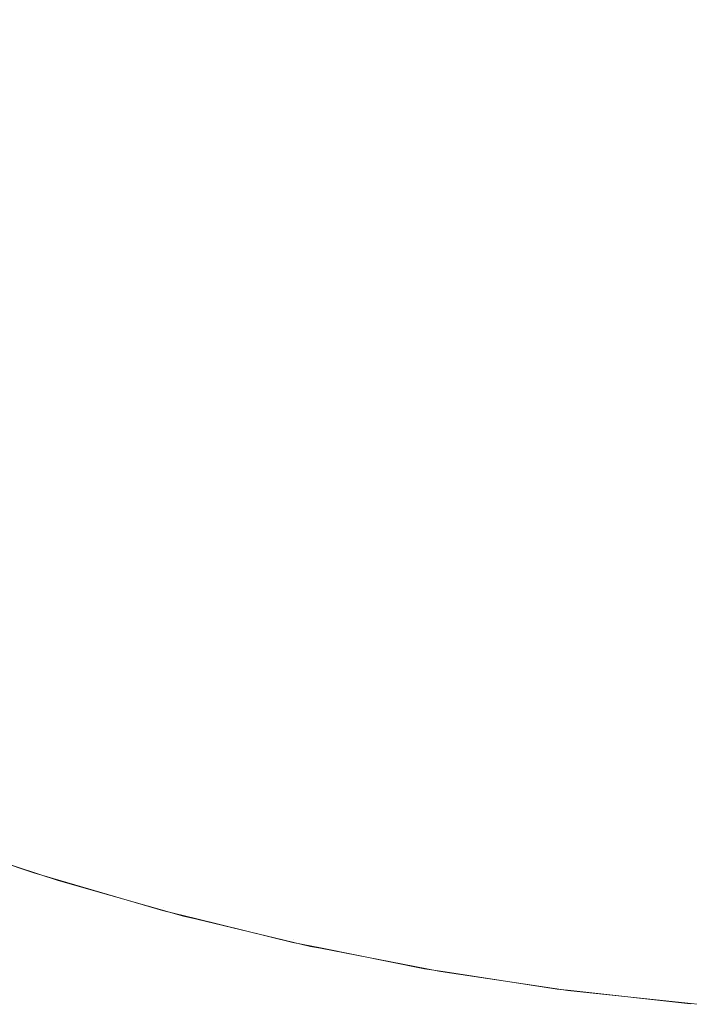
# Model space of a CAD drawing. Header units: centimetres. Extents: x -26 to 27.3, y -25.9 to -24.1.
# Tile 3 of 224: x -25.948 to -25.9262, y -25.8595 to -25.8275. Entities that reach past the tile are written whole.
import ezdxf

# ---------------------------------------------------------------- set-up
doc = ezdxf.new("R2010")
doc.units = ezdxf.units.CM
doc.header["$LTSCALE"] = 2.54
doc.layers.add('Lucido design-1', color=7, linetype='Continuous')

# ---------------------------------------------------------------- blocks, each defined once
blk = doc.blocks.new('Gruppo-7-1')
at = {"color": 7, "linetype": 'Continuous', "lineweight": 9}
for points, invisible_edges in [([(-25.93733, -25.824699, 1182.39625), (-25.940063, -25.823798, 1182.39625), (-25.941077, -25.826667, 1182.393323), (-25.938221, -25.827608, 1182.393323)], 15), ([(-25.94567, -25.827941, 1181.655094), (-25.948612, -25.826646, 1181.655094), (-25.94742, -25.824091, 1181.652146), (-25.944591, -25.825336, 1181.652146)], 15), ([(-25.94389, -25.825606, 1182.393323), (-25.946655, -25.824426, 1182.393323), (-25.947855, -25.827081, 1182.390274), (-25.944976, -25.828309, 1182.390274)], 15), ([(-25.935817, -25.828314, 1181.652146), (-25.938784, -25.827449, 1181.652146), (-25.937902, -25.824651, 1181.649318), (-25.935057, -25.82548, 1181.649318)], 15), ([(-25.934562, -25.825483, 1182.39625), (-25.93733, -25.824699, 1182.39625), (-25.938221, -25.827608, 1182.393323), (-25.935328, -25.828428, 1182.393323)], 15), ([(-25.942675, -25.829106, 1181.655094), (-25.94567, -25.827941, 1181.655094), (-25.944591, -25.825336, 1181.652146), (-25.941711, -25.826456, 1181.652146)], 15), ([(-25.941077, -25.826667, 1182.393323), (-25.94389, -25.825606, 1182.393323), (-25.944976, -25.828309, 1182.390274), (-25.942047, -25.829415, 1182.390274)], 15), ([(-25.932815, -25.829049, 1181.652146), (-25.935817, -25.828314, 1181.652146), (-25.935057, -25.82548, 1181.649318), (-25.932179, -25.826184, 1181.649318)], 15), ([(-25.931762, -25.826148, 1182.39625), (-25.934562, -25.825483, 1182.39625), (-25.935328, -25.828428, 1182.393323), (-25.932403, -25.829123, 1182.393323)], 15), ([(-25.947855, -25.827081, 1182.390274), (-25.95068, -25.825731, 1182.390274), (-25.951931, -25.828214, 1182.387108), (-25.949, -25.829614, 1182.387108)], 15), ([(-25.929783, -25.829652, 1181.652146), (-25.932815, -25.829049, 1181.652146), (-25.932179, -25.826184, 1181.649318), (-25.929274, -25.826762, 1181.649318)], 15), ([(-25.928937, -25.826695, 1182.39625), (-25.931762, -25.826148, 1182.39625), (-25.932403, -25.829123, 1182.393323), (-25.929452, -25.829694, 1182.393323)], 15), ([(-25.946704, -25.830435, 1181.658157), (-25.949753, -25.829093, 1181.658157), (-25.948612, -25.826646, 1181.655094), (-25.94567, -25.827941, 1181.655094)], 15), ([(-25.939632, -25.830139, 1181.655094), (-25.942675, -25.829106, 1181.655094), (-25.941711, -25.826456, 1181.652146), (-25.938784, -25.827449, 1181.652146)], 15), ([(-25.938221, -25.827608, 1182.393323), (-25.941077, -25.826667, 1182.393323), (-25.942047, -25.829415, 1182.390274), (-25.939074, -25.830395, 1182.390274)], 15), ([(-25.926729, -25.830122, 1181.652146), (-25.929783, -25.829652, 1181.652146), (-25.929274, -25.826762, 1181.649318), (-25.926345, -25.827212, 1181.649318)], 15), ([(-25.926092, -25.827121, 1182.39625), (-25.928937, -25.826695, 1182.39625), (-25.929452, -25.829694, 1182.393323), (-25.926478, -25.830139, 1182.393323)], 15), ([(-25.944976, -25.828309, 1182.390274), (-25.947855, -25.827081, 1182.390274), (-25.949, -25.829614, 1182.387108), (-25.946013, -25.830889, 1182.387108)], 15), ([(-25.923656, -25.830459, 1181.652146), (-25.926729, -25.830122, 1181.652146), (-25.926345, -25.827212, 1181.649318), (-25.9234, -25.827535, 1181.649318)], 15), ([(-25.92323, -25.827426, 1182.39625), (-25.926092, -25.827121, 1182.39625), (-25.926478, -25.830139, 1182.393323), (-25.923488, -25.830458, 1182.393323)], 15), ([(-25.936547, -25.831038, 1181.655094), (-25.939632, -25.830139, 1181.655094), (-25.938784, -25.827449, 1181.652146), (-25.935817, -25.828314, 1181.652146)], 15), ([(-25.935328, -25.828428, 1182.393323), (-25.938221, -25.827608, 1182.393323), (-25.939074, -25.830395, 1182.390274), (-25.936063, -25.831247, 1182.390274)], 15), ([(-25.943599, -25.831642, 1181.658157), (-25.946704, -25.830435, 1181.658157), (-25.94567, -25.827941, 1181.655094), (-25.942675, -25.829106, 1181.655094)], 15), ([(-25.942047, -25.829415, 1182.390274), (-25.944976, -25.828309, 1182.390274), (-25.946013, -25.830889, 1182.387108), (-25.942973, -25.832036, 1182.387108)], 15), ([(-25.933425, -25.831802, 1181.655094), (-25.936547, -25.831038, 1181.655094), (-25.935817, -25.828314, 1181.652146), (-25.932815, -25.829049, 1181.652146)], 15), ([(-25.932403, -25.829123, 1182.393323), (-25.935328, -25.828428, 1182.393323), (-25.936063, -25.831247, 1182.390274), (-25.933017, -25.831972, 1182.390274)], 15), ([(-25.947689, -25.832814, 1181.661332), (-25.950841, -25.831427, 1181.661332), (-25.949753, -25.829093, 1181.658157), (-25.946704, -25.830435, 1181.658157)], 15), ([(-25.940444, -25.832713, 1181.658157), (-25.943599, -25.831642, 1181.658157), (-25.942675, -25.829106, 1181.655094), (-25.939632, -25.830139, 1181.655094)], 15), ([(-25.930273, -25.832429, 1181.655094), (-25.933425, -25.831802, 1181.655094), (-25.932815, -25.829049, 1181.652146), (-25.929783, -25.829652, 1181.652146)], 15), ([(-25.929452, -25.829694, 1182.393323), (-25.932403, -25.829123, 1182.393323), (-25.933017, -25.831972, 1182.390274), (-25.929944, -25.832566, 1182.390274)], 15), ([(-25.939074, -25.830395, 1182.390274), (-25.942047, -25.829415, 1182.390274), (-25.942973, -25.832036, 1182.387108), (-25.939888, -25.833053, 1182.387108)], 15), ([(-25.946013, -25.830889, 1182.387108), (-25.949, -25.829614, 1182.387108), (-25.950088, -25.832021, 1182.383831), (-25.946997, -25.83334, 1182.383831)], 15), ([(-25.927097, -25.832918, 1181.655094), (-25.930273, -25.832429, 1181.655094), (-25.929783, -25.829652, 1181.652146), (-25.926729, -25.830122, 1181.652146)], 15), ([(-25.926478, -25.830139, 1182.393323), (-25.929452, -25.829694, 1182.393323), (-25.929944, -25.832566, 1182.390274), (-25.926848, -25.83303, 1182.390274)], 15), ([(-25.937245, -25.833646, 1181.658157), (-25.940444, -25.832713, 1181.658157), (-25.939632, -25.830139, 1181.655094), (-25.936547, -25.831038, 1181.655094)], 15), ([(-25.923902, -25.833268, 1181.655094), (-25.927097, -25.832918, 1181.655094), (-25.926729, -25.830122, 1181.652146), (-25.923656, -25.830459, 1181.652146)], 15), ([(-25.923488, -25.830458, 1182.393323), (-25.926478, -25.830139, 1182.393323), (-25.926848, -25.83303, 1182.390274), (-25.923736, -25.833361, 1182.390274)], 15), ([(-25.944479, -25.834062, 1181.661332), (-25.947689, -25.832814, 1181.661332), (-25.946704, -25.830435, 1181.658157), (-25.943599, -25.831642, 1181.658157)], 15), ([(-25.936063, -25.831247, 1182.390274), (-25.939074, -25.830395, 1182.390274), (-25.939888, -25.833053, 1182.387108), (-25.936763, -25.833938, 1182.387108)], 15), ([(-25.942973, -25.832036, 1182.387108), (-25.946013, -25.830889, 1182.387108), (-25.946997, -25.83334, 1182.383831), (-25.943853, -25.834526, 1182.383831)], 15), ([(-25.934009, -25.834437, 1181.658157), (-25.937245, -25.833646, 1181.658157), (-25.936547, -25.831038, 1181.655094), (-25.933425, -25.831802, 1181.655094)], 15), ([(-25.948624, -25.835072, 1181.664611), (-25.951874, -25.833642, 1181.664611), (-25.950841, -25.831427, 1181.661332), (-25.947689, -25.832814, 1181.661332)], 15), ([(-25.933017, -25.831972, 1182.390274), (-25.936063, -25.831247, 1182.390274), (-25.936763, -25.833938, 1182.387108), (-25.933603, -25.834689, 1182.387108)], 15), ([(-25.941218, -25.835169, 1181.661332), (-25.944479, -25.834062, 1181.661332), (-25.943599, -25.831642, 1181.658157), (-25.940444, -25.832713, 1181.658157)], 15), ([(-25.930742, -25.835087, 1181.658157), (-25.934009, -25.834437, 1181.658157), (-25.933425, -25.831802, 1181.655094), (-25.930273, -25.832429, 1181.655094)], 15), ([(-25.946997, -25.83334, 1182.383831), (-25.950088, -25.832021, 1182.383831), (-25.951117, -25.834298, 1182.380449), (-25.947929, -25.835658, 1182.380449)], 15), ([(-25.939888, -25.833053, 1182.387108), (-25.942973, -25.832036, 1182.387108), (-25.943853, -25.834526, 1182.383831), (-25.940662, -25.835578, 1182.383831)], 15), ([(-25.929944, -25.832566, 1182.390274), (-25.933017, -25.831972, 1182.390274), (-25.933603, -25.834689, 1182.387108), (-25.930414, -25.835306, 1182.387108)], 15), ([(-25.927449, -25.835594, 1181.658157), (-25.930742, -25.835087, 1181.658157), (-25.930273, -25.832429, 1181.655094), (-25.927097, -25.832918, 1181.655094)], 15), ([(-25.937912, -25.836132, 1181.661332), (-25.941218, -25.835169, 1181.661332), (-25.940444, -25.832713, 1181.658157), (-25.937245, -25.833646, 1181.658157)], 15), ([(-25.926848, -25.83303, 1182.390274), (-25.929944, -25.832566, 1182.390274), (-25.930414, -25.835306, 1182.387108), (-25.927201, -25.835787, 1182.387108)], 15), ([(-25.945315, -25.836359, 1181.664611), (-25.948624, -25.835072, 1181.664611), (-25.947689, -25.832814, 1181.661332), (-25.944479, -25.834062, 1181.661332)], 15), ([(-25.936763, -25.833938, 1182.387108), (-25.939888, -25.833053, 1182.387108), (-25.940662, -25.835578, 1182.383831), (-25.937429, -25.836494, 1182.383831)], 15), ([(-25.924137, -25.835957, 1181.658157), (-25.927449, -25.835594, 1181.658157), (-25.927097, -25.832918, 1181.655094), (-25.923902, -25.833268, 1181.655094)], 15), ([(-25.923736, -25.833361, 1182.390274), (-25.926848, -25.83303, 1182.390274), (-25.927201, -25.835787, 1182.387108), (-25.923971, -25.836131, 1182.387108)], 15), ([(-25.943853, -25.834526, 1182.383831), (-25.946997, -25.83334, 1182.383831), (-25.947929, -25.835658, 1182.380449), (-25.944686, -25.836882, 1182.380449)], 15), ([(-25.934567, -25.836951, 1181.661332), (-25.937912, -25.836132, 1181.661332), (-25.937245, -25.833646, 1181.658157), (-25.934009, -25.834437, 1181.658157)], 15), ([(-25.933603, -25.834689, 1182.387108), (-25.936763, -25.833938, 1182.387108), (-25.937429, -25.836494, 1182.383831), (-25.934159, -25.837271, 1182.383831)], 15), ([(-25.947929, -25.835658, 1182.380449), (-25.951117, -25.834298, 1182.380449), (-25.952086, -25.836441, 1182.376969), (-25.948806, -25.837841, 1182.376969)], 15), ([(-25.941953, -25.837501, 1181.664611), (-25.945315, -25.836359, 1181.664611), (-25.944479, -25.834062, 1181.661332), (-25.941218, -25.835169, 1181.661332)], 15), ([(-25.940662, -25.835578, 1182.383831), (-25.943853, -25.834526, 1182.383831), (-25.944686, -25.836882, 1182.380449), (-25.941394, -25.837967, 1182.380449)], 15), ([(-25.931189, -25.837623, 1181.661332), (-25.934567, -25.836951, 1181.661332), (-25.934009, -25.834437, 1181.658157), (-25.930742, -25.835087, 1181.658157)], 15), ([(-25.930414, -25.835306, 1182.387108), (-25.933603, -25.834689, 1182.387108), (-25.934159, -25.837271, 1182.383831), (-25.93086, -25.837909, 1182.383831)], 15), ([(-25.946106, -25.838531, 1181.667991), (-25.949509, -25.837207, 1181.667991), (-25.948624, -25.835072, 1181.664611), (-25.945315, -25.836359, 1181.664611)], 15), ([(-25.938544, -25.838494, 1181.664611), (-25.941953, -25.837501, 1181.664611), (-25.941218, -25.835169, 1181.661332), (-25.937912, -25.836132, 1181.661332)], 15), ([(-25.927785, -25.838147, 1181.661332), (-25.931189, -25.837623, 1181.661332), (-25.930742, -25.835087, 1181.658157), (-25.927449, -25.835594, 1181.658157)], 15), ([(-25.927201, -25.835787, 1182.387108), (-25.930414, -25.835306, 1182.387108), (-25.93086, -25.837909, 1182.383831), (-25.927537, -25.838407, 1182.383831)], 15), ([(-25.937429, -25.836494, 1182.383831), (-25.940662, -25.835578, 1182.383831), (-25.941394, -25.837967, 1182.380449), (-25.938058, -25.838912, 1182.380449)], 15), ([(-25.924362, -25.838522, 1181.661332), (-25.927785, -25.838147, 1181.661332), (-25.927449, -25.835594, 1181.658157), (-25.924137, -25.835957, 1181.658157)], 15), ([(-25.944686, -25.836882, 1182.380449), (-25.947929, -25.835658, 1182.380449), (-25.948806, -25.837841, 1182.376969), (-25.945469, -25.8391, 1182.376969)], 15), ([(-25.923971, -25.836131, 1182.387108), (-25.927201, -25.835787, 1182.387108), (-25.927537, -25.838407, 1182.383831), (-25.924195, -25.838763, 1182.383831)], 15), ([(-25.935096, -25.839338, 1181.664611), (-25.938544, -25.838494, 1181.664611), (-25.937912, -25.836132, 1181.661332), (-25.934567, -25.836951, 1181.661332)], 15), ([(-25.942648, -25.839704, 1181.667991), (-25.946106, -25.838531, 1181.667991), (-25.945315, -25.836359, 1181.664611), (-25.941953, -25.837501, 1181.664611)], 15), ([(-25.934159, -25.837271, 1182.383831), (-25.937429, -25.836494, 1182.383831), (-25.938058, -25.838912, 1182.380449), (-25.934686, -25.839714, 1182.380449)], 15), ([(-25.941394, -25.837967, 1182.380449), (-25.944686, -25.836882, 1182.380449), (-25.945469, -25.8391, 1182.376969), (-25.942082, -25.840216, 1182.376969)], 15), ([(-25.946849, -25.840572, 1181.671466), (-25.95034, -25.839214, 1181.671466), (-25.949509, -25.837207, 1181.667991), (-25.946106, -25.838531, 1181.667991)], 15), ([(-25.931613, -25.840031, 1181.664611), (-25.935096, -25.839338, 1181.664611), (-25.934567, -25.836951, 1181.661332), (-25.931189, -25.837623, 1181.661332)], 15), ([(-25.939143, -25.840726, 1181.667991), (-25.942648, -25.839704, 1181.667991), (-25.941953, -25.837501, 1181.664611), (-25.938544, -25.838494, 1181.664611)], 15), ([(-25.93086, -25.837909, 1182.383831), (-25.934159, -25.837271, 1182.383831), (-25.934686, -25.839714, 1182.380449), (-25.931282, -25.840372, 1182.380449)], 15), ([(-25.945469, -25.8391, 1182.376969), (-25.948806, -25.837841, 1182.376969), (-25.949627, -25.839884, 1182.373397), (-25.946203, -25.841176, 1182.373397)], 15), ([(-25.928104, -25.840571, 1181.664611), (-25.931613, -25.840031, 1181.664611), (-25.931189, -25.837623, 1181.661332), (-25.927785, -25.838147, 1181.661332)], 15), ([(-25.938058, -25.838912, 1182.380449), (-25.941394, -25.837967, 1182.380449), (-25.942082, -25.840216, 1182.376969), (-25.938651, -25.841188, 1182.376969)], 15), ([(-25.927537, -25.838407, 1182.383831), (-25.93086, -25.837909, 1182.383831), (-25.931282, -25.840372, 1182.380449), (-25.927854, -25.840885, 1182.380449)], 15), ([(-25.924575, -25.840957, 1181.664611), (-25.928104, -25.840571, 1181.664611), (-25.927785, -25.838147, 1181.661332), (-25.924362, -25.838522, 1181.661332)], 15), ([(-25.935596, -25.841594, 1181.667991), (-25.939143, -25.840726, 1181.667991), (-25.938544, -25.838494, 1181.664611), (-25.935096, -25.839338, 1181.664611)], 15), ([(-25.924195, -25.838763, 1182.383831), (-25.927537, -25.838407, 1182.383831), (-25.927854, -25.840885, 1182.380449), (-25.924407, -25.841253, 1182.380449)], 15), ([(-25.943301, -25.841776, 1181.671466), (-25.946849, -25.840572, 1181.671466), (-25.946106, -25.838531, 1181.667991), (-25.942648, -25.839704, 1181.667991)], 15), ([(-25.942082, -25.840216, 1182.376969), (-25.945469, -25.8391, 1182.376969), (-25.946203, -25.841176, 1182.373397), (-25.942727, -25.842322, 1182.373397)], 15), ([(-25.934686, -25.839714, 1182.380449), (-25.938058, -25.838912, 1182.380449), (-25.938651, -25.841188, 1182.376969), (-25.935181, -25.842013, 1182.376969)], 15), ([(-25.947543, -25.84248, 1181.67503), (-25.951117, -25.84109, 1181.67503), (-25.95034, -25.839214, 1181.671466), (-25.946849, -25.840572, 1181.671466)], 15), ([(-25.932015, -25.842306, 1181.667991), (-25.935596, -25.841594, 1181.667991), (-25.935096, -25.839338, 1181.664611), (-25.931613, -25.840031, 1181.664611)], 15), ([(-25.939705, -25.842824, 1181.671466), (-25.943301, -25.841776, 1181.671466), (-25.942648, -25.839704, 1181.667991), (-25.939143, -25.840726, 1181.667991)], 15), ([(-25.931282, -25.840372, 1182.380449), (-25.934686, -25.839714, 1182.380449), (-25.935181, -25.842013, 1182.376969), (-25.93168, -25.84269, 1182.376969)], 15), ([(-25.946203, -25.841176, 1182.373397), (-25.949627, -25.839884, 1182.373397), (-25.950391, -25.841784, 1182.369739), (-25.946885, -25.843107, 1182.369739)], 15), ([(-25.928406, -25.842862, 1181.667991), (-25.932015, -25.842306, 1181.667991), (-25.931613, -25.840031, 1181.664611), (-25.928104, -25.840571, 1181.664611)], 15), ([(-25.938651, -25.841188, 1182.376969), (-25.942082, -25.840216, 1182.376969), (-25.942727, -25.842322, 1182.373397), (-25.939206, -25.843319, 1182.373397)], 15), ([(-25.927854, -25.840885, 1182.380449), (-25.931282, -25.840372, 1182.380449), (-25.93168, -25.84269, 1182.376969), (-25.928153, -25.843218, 1182.376969)], 15), ([(-25.943912, -25.843712, 1181.67503), (-25.947543, -25.84248, 1181.67503), (-25.946849, -25.840572, 1181.671466), (-25.943301, -25.841776, 1181.671466)], 15), ([(-25.936066, -25.843715, 1181.671466), (-25.939705, -25.842824, 1181.671466), (-25.939143, -25.840726, 1181.667991), (-25.935596, -25.841594, 1181.667991)], 15), ([(-25.924776, -25.843259, 1181.667991), (-25.928406, -25.842862, 1181.667991), (-25.928104, -25.840571, 1181.664611), (-25.924575, -25.840957, 1181.664611)], 15), ([(-25.924407, -25.841253, 1182.380449), (-25.927854, -25.840885, 1182.380449), (-25.928153, -25.843218, 1182.376969), (-25.924607, -25.843596, 1182.376969)], 15), ([(-25.948187, -25.84425, 1181.678678), (-25.951838, -25.84283, 1181.678678), (-25.951117, -25.84109, 1181.67503), (-25.947543, -25.84248, 1181.67503)], 15), ([(-25.942727, -25.842322, 1182.373397), (-25.946203, -25.841176, 1182.373397), (-25.946885, -25.843107, 1182.369739), (-25.943327, -25.84428, 1182.369739)], 15), ([(-25.935181, -25.842013, 1182.376969), (-25.938651, -25.841188, 1182.376969), (-25.939206, -25.843319, 1182.373397), (-25.935645, -25.844165, 1182.373397)], 15), ([(-25.932392, -25.844446, 1181.671466), (-25.936066, -25.843715, 1181.671466), (-25.935596, -25.841594, 1181.667991), (-25.932015, -25.842306, 1181.667991)], 15), ([(-25.946885, -25.843107, 1182.369739), (-25.950391, -25.841784, 1182.369739), (-25.951096, -25.843539, 1182.366002), (-25.947515, -25.84489, 1182.366002)], 15), ([(-25.94023, -25.844785, 1181.67503), (-25.943912, -25.843712, 1181.67503), (-25.943301, -25.841776, 1181.671466), (-25.939705, -25.842824, 1181.671466)], 15), ([(-25.93168, -25.84269, 1182.376969), (-25.935181, -25.842013, 1182.376969), (-25.935645, -25.844165, 1182.373397), (-25.932052, -25.84486, 1182.373397)], 15), ([(-25.939206, -25.843319, 1182.373397), (-25.942727, -25.842322, 1182.373397), (-25.943327, -25.84428, 1182.369739), (-25.939722, -25.845301, 1182.369739)], 15), ([(-25.928689, -25.845016, 1181.671466), (-25.932392, -25.844446, 1181.671466), (-25.932015, -25.842306, 1181.667991), (-25.928406, -25.842862, 1181.667991)], 15), ([(-25.944478, -25.845509, 1181.678678), (-25.948187, -25.84425, 1181.678678), (-25.947543, -25.84248, 1181.67503), (-25.943912, -25.843712, 1181.67503)], 15), ([(-25.936505, -25.845697, 1181.67503), (-25.94023, -25.844785, 1181.67503), (-25.939705, -25.842824, 1181.671466), (-25.936066, -25.843715, 1181.671466)], 15), ([(-25.928153, -25.843218, 1182.376969), (-25.93168, -25.84269, 1182.376969), (-25.932052, -25.84486, 1182.373397), (-25.928433, -25.845402, 1182.373397)], 15), ([(-25.924965, -25.845423, 1181.671466), (-25.928689, -25.845016, 1181.671466), (-25.928406, -25.842862, 1181.667991), (-25.924776, -25.843259, 1181.667991)], 15), ([(-25.943327, -25.84428, 1182.369739), (-25.946885, -25.843107, 1182.369739), (-25.947515, -25.84489, 1182.366002), (-25.943881, -25.846088, 1182.366002)], 15), ([(-25.924607, -25.843596, 1182.376969), (-25.928153, -25.843218, 1182.376969), (-25.928433, -25.845402, 1182.373397), (-25.924793, -25.84579, 1182.373397)], 15), ([(-25.947515, -25.84489, 1182.366002), (-25.951096, -25.843539, 1182.366002), (-25.951741, -25.845145, 1182.362192), (-25.948092, -25.846523, 1182.362192)], 15), ([(-25.935645, -25.844165, 1182.373397), (-25.939206, -25.843319, 1182.373397), (-25.939722, -25.845301, 1182.369739), (-25.936077, -25.846168, 1182.369739)], 15), ([(-25.940718, -25.846605, 1181.678678), (-25.944478, -25.845509, 1181.678678), (-25.943912, -25.843712, 1181.67503), (-25.94023, -25.844785, 1181.67503)], 15), ([(-25.932744, -25.846445, 1181.67503), (-25.936505, -25.845697, 1181.67503), (-25.936066, -25.843715, 1181.671466), (-25.932392, -25.844446, 1181.671466)], 15), ([(-25.945, -25.847162, 1181.682403), (-25.94878, -25.845879, 1181.682403), (-25.948187, -25.84425, 1181.678678), (-25.944478, -25.845509, 1181.678678)], 15), ([(-25.932052, -25.84486, 1182.373397), (-25.935645, -25.844165, 1182.373397), (-25.936077, -25.846168, 1182.369739), (-25.932398, -25.846879, 1182.369739)], 15), ([(-25.939722, -25.845301, 1182.369739), (-25.943327, -25.84428, 1182.369739), (-25.943881, -25.846088, 1182.366002), (-25.940198, -25.847131, 1182.366002)], 15), ([(-25.928954, -25.847028, 1181.67503), (-25.932744, -25.846445, 1181.67503), (-25.932392, -25.844446, 1181.671466), (-25.928689, -25.845016, 1181.671466)], 15), ([(-25.943881, -25.846088, 1182.366002), (-25.947515, -25.84489, 1182.366002), (-25.948092, -25.846523, 1182.362192), (-25.944388, -25.847744, 1182.362192)], 15), ([(-25.936913, -25.847536, 1181.678678), (-25.940718, -25.846605, 1181.678678), (-25.94023, -25.844785, 1181.67503), (-25.936505, -25.845697, 1181.67503)], 15), ([(-25.928433, -25.845402, 1182.373397), (-25.932052, -25.84486, 1182.373397), (-25.932398, -25.846879, 1182.369739), (-25.928693, -25.847434, 1182.369739)], 15), ([(-25.925142, -25.847446, 1181.67503), (-25.928954, -25.847028, 1181.67503), (-25.928689, -25.845016, 1181.671466), (-25.924965, -25.845423, 1181.671466)], 15), ([(-25.941166, -25.848279, 1181.682403), (-25.945, -25.847162, 1181.682403), (-25.944478, -25.845509, 1181.678678), (-25.940718, -25.846605, 1181.678678)], 15), ([(-25.936077, -25.846168, 1182.369739), (-25.939722, -25.845301, 1182.369739), (-25.940198, -25.847131, 1182.366002), (-25.936475, -25.848016, 1182.366002)], 15), ([(-25.924793, -25.84579, 1182.373397), (-25.928433, -25.845402, 1182.373397), (-25.928693, -25.847434, 1182.369739), (-25.924967, -25.847831, 1182.369739)], 15), ([(-25.933071, -25.8483, 1181.678678), (-25.936913, -25.847536, 1181.678678), (-25.936505, -25.845697, 1181.67503), (-25.932744, -25.846445, 1181.67503)], 15), ([(-25.945475, -25.84867, 1181.6862), (-25.949321, -25.847364, 1181.6862), (-25.94878, -25.845879, 1181.682403), (-25.945, -25.847162, 1181.682403)], 15), ([(-25.940198, -25.847131, 1182.366002), (-25.943881, -25.846088, 1182.366002), (-25.944388, -25.847744, 1182.362192), (-25.940635, -25.848806, 1182.362192)], 15), ([(-25.932398, -25.846879, 1182.369739), (-25.936077, -25.846168, 1182.369739), (-25.936475, -25.848016, 1182.366002), (-25.932718, -25.848743, 1182.366002)], 15), ([(-25.9292, -25.848896, 1181.678678), (-25.933071, -25.8483, 1181.678678), (-25.932744, -25.846445, 1181.67503), (-25.928954, -25.847028, 1181.67503)], 15), ([(-25.944388, -25.847744, 1182.362192), (-25.948092, -25.846523, 1182.362192), (-25.948615, -25.848002, 1182.358317), (-25.944847, -25.849244, 1182.358317)], 15), ([(-25.937288, -25.849228, 1181.682403), (-25.941166, -25.848279, 1181.682403), (-25.940718, -25.846605, 1181.678678), (-25.936913, -25.847536, 1181.678678)], 15), ([(-25.936475, -25.848016, 1182.366002), (-25.940198, -25.847131, 1182.366002), (-25.940635, -25.848806, 1182.362192), (-25.93684, -25.849709, 1182.362192)], 15), ([(-25.928693, -25.847434, 1182.369739), (-25.932398, -25.846879, 1182.369739), (-25.932718, -25.848743, 1182.366002), (-25.928933, -25.849309, 1182.366002)], 15), ([(-25.925307, -25.849322, 1181.678678), (-25.9292, -25.848896, 1181.678678), (-25.928954, -25.847028, 1181.67503), (-25.925142, -25.847446, 1181.67503)], 15), ([(-25.945903, -25.850028, 1181.690062), (-25.949808, -25.848703, 1181.690062), (-25.949321, -25.847364, 1181.6862), (-25.945475, -25.84867, 1181.6862)], 15), ([(-25.941576, -25.849806, 1181.6862), (-25.945475, -25.84867, 1181.6862), (-25.945, -25.847162, 1181.682403), (-25.941166, -25.848279, 1181.682403)], 15), ([(-25.924967, -25.847831, 1182.369739), (-25.928693, -25.847434, 1182.369739), (-25.928933, -25.849309, 1182.366002), (-25.925127, -25.849715, 1182.366002)], 15), ([(-25.940635, -25.848806, 1182.362192), (-25.944388, -25.847744, 1182.362192), (-25.944847, -25.849244, 1182.358317), (-25.94103, -25.850325, 1182.358317)], 15), ([(-25.933373, -25.850007, 1181.682403), (-25.937288, -25.849228, 1181.682403), (-25.936913, -25.847536, 1181.678678), (-25.933071, -25.8483, 1181.678678)], 15), ([(-25.944847, -25.849244, 1182.358317), (-25.948615, -25.848002, 1182.358317), (-25.949083, -25.849327, 1182.354384), (-25.945258, -25.850587, 1182.354384)], 15), ([(-25.932718, -25.848743, 1182.366002), (-25.936475, -25.848016, 1182.366002), (-25.93684, -25.849709, 1182.362192), (-25.93301, -25.850449, 1182.362192)], 15), ([(-25.93763, -25.850772, 1181.6862), (-25.941576, -25.849806, 1181.6862), (-25.941166, -25.848279, 1181.682403), (-25.937288, -25.849228, 1181.682403)], 15), ([(-25.929426, -25.850615, 1181.682403), (-25.933373, -25.850007, 1181.682403), (-25.933071, -25.8483, 1181.678678), (-25.9292, -25.848896, 1181.678678)], 15), ([(-25.946284, -25.851235, 1181.693983), (-25.950241, -25.849891, 1181.693983), (-25.949808, -25.848703, 1181.690062), (-25.945903, -25.850028, 1181.690062)], 15), ([(-25.941944, -25.851182, 1181.690062), (-25.945903, -25.850028, 1181.690062), (-25.945475, -25.84867, 1181.6862), (-25.941576, -25.849806, 1181.6862)], 15), ([(-25.928933, -25.849309, 1182.366002), (-25.932718, -25.848743, 1182.366002), (-25.93301, -25.850449, 1182.362192), (-25.929153, -25.851027, 1182.362192)], 15), ([(-25.93684, -25.849709, 1182.362192), (-25.940635, -25.848806, 1182.362192), (-25.94103, -25.850325, 1182.358317), (-25.937171, -25.851243, 1182.358317)], 15), ([(-25.925458, -25.851049, 1181.682403), (-25.929426, -25.850615, 1181.682403), (-25.9292, -25.848896, 1181.678678), (-25.925307, -25.849322, 1181.678678)], 15), ([(-25.945258, -25.850587, 1182.354384), (-25.949083, -25.849327, 1182.354384), (-25.949495, -25.850494, 1182.350399), (-25.945621, -25.851771, 1182.350399)], 15), ([(-25.94103, -25.850325, 1182.358317), (-25.944847, -25.849244, 1182.358317), (-25.945258, -25.850587, 1182.354384), (-25.941384, -25.851684, 1182.354384)], 15), ([(-25.933647, -25.851564, 1181.6862), (-25.93763, -25.850772, 1181.6862), (-25.937288, -25.849228, 1181.682403), (-25.933373, -25.850007, 1181.682403)], 15), ([(-25.925127, -25.849715, 1182.366002), (-25.928933, -25.849309, 1182.366002), (-25.929153, -25.851027, 1182.362192), (-25.925274, -25.85144, 1182.362192)], 15), ([(-25.93301, -25.850449, 1182.362192), (-25.93684, -25.849709, 1182.362192), (-25.937171, -25.851243, 1182.358317), (-25.933276, -25.851996, 1182.358317)], 15), ([(-25.946615, -25.852287, 1181.697955), (-25.950618, -25.850928, 1181.697955), (-25.950241, -25.849891, 1181.693983), (-25.946284, -25.851235, 1181.693983)], 15), ([(-25.942272, -25.852404, 1181.693983), (-25.946284, -25.851235, 1181.693983), (-25.945903, -25.850028, 1181.690062), (-25.941944, -25.851182, 1181.690062)], 15), ([(-25.937939, -25.852162, 1181.690062), (-25.941944, -25.851182, 1181.690062), (-25.941576, -25.849806, 1181.6862), (-25.93763, -25.850772, 1181.6862)], 15), ([(-25.929633, -25.852182, 1181.6862), (-25.933647, -25.851564, 1181.6862), (-25.933373, -25.850007, 1181.682403), (-25.929426, -25.850615, 1181.682403)], 15), ([(-25.937171, -25.851243, 1182.358317), (-25.94103, -25.850325, 1182.358317), (-25.941384, -25.851684, 1182.354384), (-25.937466, -25.852616, 1182.354384)], 15), ([(-25.945621, -25.851771, 1182.350399), (-25.949495, -25.850494, 1182.350399), (-25.949852, -25.851503, 1182.346369), (-25.945934, -25.852794, 1182.346369)], 15), ([(-25.941384, -25.851684, 1182.354384), (-25.945258, -25.850587, 1182.354384), (-25.945621, -25.851771, 1182.350399), (-25.941696, -25.852882, 1182.350399)], 15), ([(-25.929153, -25.851027, 1182.362192), (-25.93301, -25.850449, 1182.362192), (-25.933276, -25.851996, 1182.358317), (-25.929352, -25.852583, 1182.358317)], 15), ([(-25.925595, -25.852624, 1181.6862), (-25.929633, -25.852182, 1181.6862), (-25.929426, -25.850615, 1181.682403), (-25.925458, -25.851049, 1181.682403)], 15), ([(-25.946898, -25.853183, 1181.701974), (-25.950939, -25.851811, 1181.701974), (-25.950618, -25.850928, 1181.697955), (-25.946615, -25.852287, 1181.697955)], 15), ([(-25.933894, -25.852967, 1181.690062), (-25.937939, -25.852162, 1181.690062), (-25.93763, -25.850772, 1181.6862), (-25.933647, -25.851564, 1181.6862)], 15), ([(-25.942557, -25.85347, 1181.697955), (-25.946615, -25.852287, 1181.697955), (-25.946284, -25.851235, 1181.693983), (-25.942272, -25.852404, 1181.693983)], 15), ([(-25.938213, -25.853397, 1181.693983), (-25.942272, -25.852404, 1181.693983), (-25.941944, -25.851182, 1181.690062), (-25.937939, -25.852162, 1181.690062)], 15), ([(-25.933276, -25.851996, 1182.358317), (-25.937171, -25.851243, 1182.358317), (-25.937466, -25.852616, 1182.354384), (-25.933513, -25.853381, 1182.354384)], 15), ([(-25.925274, -25.85144, 1182.362192), (-25.929153, -25.851027, 1182.362192), (-25.929352, -25.852583, 1182.358317), (-25.925407, -25.853004, 1182.358317)], 15), ([(-25.945934, -25.852794, 1182.346369), (-25.949852, -25.851503, 1182.346369), (-25.950152, -25.852352, 1182.342302), (-25.946198, -25.853655, 1182.342302)], 15), ([(-25.929819, -25.853594, 1181.690062), (-25.933894, -25.852967, 1181.690062), (-25.933647, -25.851564, 1181.6862), (-25.929633, -25.852182, 1181.6862)], 15), ([(-25.947131, -25.853921, 1181.706031), (-25.951204, -25.852538, 1181.706031), (-25.950939, -25.851811, 1181.701974), (-25.946898, -25.853183, 1181.701974)], 15), ([(-25.941696, -25.852882, 1182.350399), (-25.945621, -25.851771, 1182.350399), (-25.945934, -25.852794, 1182.346369), (-25.941966, -25.853918, 1182.346369)], 15), ([(-25.937466, -25.852616, 1182.354384), (-25.941384, -25.851684, 1182.354384), (-25.941696, -25.852882, 1182.350399), (-25.937727, -25.853826, 1182.350399)], 15), ([(-25.934114, -25.854213, 1181.693983), (-25.938213, -25.853397, 1181.693983), (-25.937939, -25.852162, 1181.690062), (-25.933894, -25.852967, 1181.690062)], 15), ([(-25.929352, -25.852583, 1182.358317), (-25.933276, -25.851996, 1182.358317), (-25.933513, -25.853381, 1182.354384), (-25.929531, -25.853977, 1182.354384)], 15), ([(-25.92572, -25.854043, 1181.690062), (-25.929819, -25.853594, 1181.690062), (-25.929633, -25.852182, 1181.6862), (-25.925595, -25.852624, 1181.6862)], 15), ([(-25.947313, -25.854499, 1181.71012), (-25.951411, -25.853108, 1181.71012), (-25.951204, -25.852538, 1181.706031), (-25.947131, -25.853921, 1181.706031)], 15), ([(-25.946198, -25.853655, 1182.342302), (-25.950152, -25.852352, 1182.342302), (-25.950395, -25.85304, 1182.338205), (-25.946411, -25.854352, 1182.338205)], 15), ([(-25.9428, -25.854378, 1181.701974), (-25.946898, -25.853183, 1181.701974), (-25.946615, -25.852287, 1181.697955), (-25.942557, -25.85347, 1181.697955)], 15), ([(-25.938451, -25.854475, 1181.697955), (-25.942557, -25.85347, 1181.697955), (-25.942272, -25.852404, 1181.693983), (-25.938213, -25.853397, 1181.693983)], 15), ([(-25.925407, -25.853004, 1182.358317), (-25.929352, -25.852583, 1182.358317), (-25.929531, -25.853977, 1182.354384), (-25.925526, -25.854403, 1182.354384)], 15), ([(-25.941966, -25.853918, 1182.346369), (-25.945934, -25.852794, 1182.346369), (-25.946198, -25.853655, 1182.342302), (-25.942192, -25.854789, 1182.342302)], 15), ([(-25.937727, -25.853826, 1182.350399), (-25.941696, -25.852882, 1182.350399), (-25.941966, -25.853918, 1182.346369), (-25.937953, -25.854872, 1182.346369)], 15), ([(-25.933513, -25.853381, 1182.354384), (-25.937466, -25.852616, 1182.354384), (-25.937727, -25.853826, 1182.350399), (-25.933722, -25.854601, 1182.350399)], 15), ([(-25.947444, -25.854915, 1181.714235), (-25.951561, -25.853518, 1181.714235), (-25.951411, -25.853108, 1181.71012), (-25.947313, -25.854499, 1181.71012)], 15), ([(-25.946411, -25.854352, 1182.338205), (-25.950395, -25.85304, 1182.338205), (-25.95058, -25.853566, 1182.334084), (-25.946575, -25.854886, 1182.334084)], 15), ([(-25.943001, -25.855125, 1181.706031), (-25.947131, -25.853921, 1181.706031), (-25.946898, -25.853183, 1181.701974), (-25.9428, -25.854378, 1181.701974)], 15), ([(-25.929984, -25.854848, 1181.693983), (-25.934114, -25.854213, 1181.693983), (-25.933894, -25.852967, 1181.690062), (-25.929819, -25.853594, 1181.690062)], 15), ([(-25.947524, -25.855169, 1181.718367), (-25.951652, -25.853768, 1181.718367), (-25.951561, -25.853518, 1181.714235), (-25.947444, -25.854915, 1181.714235)], 15), ([(-25.938655, -25.855392, 1181.701974), (-25.9428, -25.854378, 1181.701974), (-25.942557, -25.85347, 1181.697955), (-25.938451, -25.854475, 1181.697955)], 15), ([(-25.934306, -25.855299, 1181.697955), (-25.938451, -25.854475, 1181.697955), (-25.938213, -25.853397, 1181.693983), (-25.934114, -25.854213, 1181.693983)], 15), ([(-25.929531, -25.853977, 1182.354384), (-25.933513, -25.853381, 1182.354384), (-25.933722, -25.854601, 1182.350399), (-25.929688, -25.855205, 1182.350399)], 15), ([(-25.951652, -25.853768, 1181.718367), (-25.947524, -25.855169, 1181.718367), (-25.947553, -25.85526, 1181.722727), (-25.95014, -25.854381, 1181.722727)], 11), ([(-25.946575, -25.854886, 1182.334084), (-25.95058, -25.853566, 1182.334084), (-25.950709, -25.85393, 1182.329948), (-25.946688, -25.855255, 1182.329948)], 15), ([(-25.942192, -25.854789, 1182.342302), (-25.946198, -25.853655, 1182.342302), (-25.946411, -25.854352, 1182.338205), (-25.942376, -25.855495, 1182.338205)], 15), ([(-25.933722, -25.854601, 1182.350399), (-25.937727, -25.853826, 1182.350399), (-25.937953, -25.854872, 1182.346369), (-25.933903, -25.855655, 1182.346369)], 15), ([(-25.92583, -25.855303, 1181.693983), (-25.929984, -25.854848, 1181.693983), (-25.929819, -25.853594, 1181.690062), (-25.92572, -25.854043, 1181.690062)], 15), ([(-25.946688, -25.855255, 1182.329948), (-25.950709, -25.85393, 1182.329948), (-25.95078, -25.854131, 1182.325802), (-25.94675, -25.855459, 1182.325802)], 15), ([(-25.950143, -25.854391, 1182.322727), (-25.946764, -25.855505, 1182.322727), (-25.94675, -25.855459, 1182.325802), (-25.95078, -25.854131, 1182.325802)], 14), ([(-25.943157, -25.85571, 1181.71012), (-25.947313, -25.854499, 1181.71012), (-25.947131, -25.853921, 1181.706031), (-25.943001, -25.855125, 1181.706031)], 15), ([(-25.937953, -25.854872, 1182.346369), (-25.941966, -25.853918, 1182.346369), (-25.942192, -25.854789, 1182.342302), (-25.938142, -25.855752, 1182.342302)], 15), ([(-25.925526, -25.854403, 1182.354384), (-25.929531, -25.853977, 1182.354384), (-25.929688, -25.855205, 1182.350399), (-25.925631, -25.855637, 1182.350399)], 15), ([(-25.950143, -25.854391, 1182.322727), (-25.95014, -25.854381, 1181.722727), (-25.947553, -25.85526, 1181.722727)], 9), ([(-25.947553, -25.85526, 1181.722727), (-25.946764, -25.855505, 1182.322727), (-25.950143, -25.854391, 1182.322727)], 9), ([(-25.94327, -25.856132, 1181.714235), (-25.947444, -25.854915, 1181.714235), (-25.947313, -25.854499, 1181.71012), (-25.943157, -25.85571, 1181.71012)], 15), ([(-25.942376, -25.855495, 1182.338205), (-25.946411, -25.854352, 1182.338205), (-25.946575, -25.854886, 1182.334084), (-25.942517, -25.856035, 1182.334084)], 15), ([(-25.938822, -25.856147, 1181.706031), (-25.943001, -25.855125, 1181.706031), (-25.9428, -25.854378, 1181.701974), (-25.938655, -25.855392, 1181.701974)], 15), ([(-25.934469, -25.856225, 1181.701974), (-25.938655, -25.855392, 1181.701974), (-25.938451, -25.854475, 1181.697955), (-25.934306, -25.855299, 1181.697955)], 15), ([(-25.930128, -25.855942, 1181.697955), (-25.934306, -25.855299, 1181.697955), (-25.934114, -25.854213, 1181.693983), (-25.929984, -25.854848, 1181.693983)], 15), ([(-25.938142, -25.855752, 1182.342302), (-25.942192, -25.854789, 1182.342302), (-25.942376, -25.855495, 1182.338205), (-25.938296, -25.856466, 1182.338205)], 15), ([(-25.929688, -25.855205, 1182.350399), (-25.933722, -25.854601, 1182.350399), (-25.933903, -25.855655, 1182.346369), (-25.929824, -25.856266, 1182.346369)], 15), ([(-25.943339, -25.856389, 1181.718367), (-25.947524, -25.855169, 1181.718367), (-25.947444, -25.854915, 1181.714235), (-25.94327, -25.856132, 1181.714235)], 15), ([(-25.942517, -25.856035, 1182.334084), (-25.946575, -25.854886, 1182.334084), (-25.946688, -25.855255, 1182.329948), (-25.942614, -25.856409, 1182.329948)], 15), ([(-25.938953, -25.856739, 1181.71012), (-25.943157, -25.85571, 1181.71012), (-25.943001, -25.855125, 1181.706031), (-25.938822, -25.856147, 1181.706031)], 15), ([(-25.933903, -25.855655, 1182.346369), (-25.937953, -25.854872, 1182.346369), (-25.938142, -25.855752, 1182.342302), (-25.934055, -25.856543, 1182.342302)], 15), ([(-25.925926, -25.856403, 1181.697955), (-25.930128, -25.855942, 1181.697955), (-25.929984, -25.854848, 1181.693983), (-25.92583, -25.855303, 1181.693983)], 15), ([(-25.946221, -25.855648, 1181.722727), (-25.947553, -25.85526, 1181.722727), (-25.947524, -25.855169, 1181.718367)], 10), ([(-25.947553, -25.85526, 1181.722727), (-25.946221, -25.855648, 1181.722727), (-25.946224, -25.855658, 1182.322727), (-25.946764, -25.855505, 1182.322727)], 10), ([(-25.947524, -25.855169, 1181.718367), (-25.943339, -25.856389, 1181.718367), (-25.943364, -25.856481, 1181.722727), (-25.946221, -25.855648, 1181.722727)], 11), ([(-25.94675, -25.855459, 1182.325802), (-25.946764, -25.855505, 1182.322727), (-25.946224, -25.855658, 1182.322727)], 9), ([(-25.942614, -25.856409, 1182.329948), (-25.946688, -25.855255, 1182.329948), (-25.94675, -25.855459, 1182.325802), (-25.942668, -25.856616, 1182.325802)], 15), ([(-25.946224, -25.855658, 1182.322727), (-25.94268, -25.856661, 1182.322727), (-25.942668, -25.856616, 1182.325802), (-25.94675, -25.855459, 1182.325802)], 14), ([(-25.934603, -25.856986, 1181.706031), (-25.938822, -25.856147, 1181.706031), (-25.938655, -25.855392, 1181.701974), (-25.934469, -25.856225, 1181.701974)], 15), ([(-25.93025, -25.856874, 1181.701974), (-25.934469, -25.856225, 1181.701974), (-25.934306, -25.855299, 1181.697955), (-25.930128, -25.855942, 1181.697955)], 15), ([(-25.925631, -25.855637, 1182.350399), (-25.929688, -25.855205, 1182.350399), (-25.929824, -25.856266, 1182.346369), (-25.925722, -25.856703, 1182.346369)], 15), ([(-25.946224, -25.855658, 1182.322727), (-25.946221, -25.855648, 1181.722727), (-25.943364, -25.856481, 1181.722727)], 9), ([(-25.943364, -25.856481, 1181.722727), (-25.94268, -25.856661, 1182.322727), (-25.946224, -25.855658, 1182.322727)], 9), ([(-25.939048, -25.857165, 1181.714235), (-25.94327, -25.856132, 1181.714235), (-25.943157, -25.85571, 1181.71012), (-25.938953, -25.856739, 1181.71012)], 15), ([(-25.938296, -25.856466, 1182.338205), (-25.942376, -25.855495, 1182.338205), (-25.942517, -25.856035, 1182.334084), (-25.938414, -25.857011, 1182.334084)], 15), ([(-25.934055, -25.856543, 1182.342302), (-25.938142, -25.855752, 1182.342302), (-25.938296, -25.856466, 1182.338205), (-25.934178, -25.857262, 1182.338205)], 15), ([(-25.929824, -25.856266, 1182.346369), (-25.933903, -25.855655, 1182.346369), (-25.934055, -25.856543, 1182.342302), (-25.929938, -25.857159, 1182.342302)], 15), ([(-25.938414, -25.857011, 1182.334084), (-25.942517, -25.856035, 1182.334084), (-25.942614, -25.856409, 1182.329948), (-25.938495, -25.857388, 1182.329948)], 15), ([(-25.926008, -25.857339, 1181.701974), (-25.93025, -25.856874, 1181.701974), (-25.930128, -25.855942, 1181.697955), (-25.925926, -25.856403, 1181.697955)], 15), ([(-25.942249, -25.856753, 1181.722727), (-25.943364, -25.856481, 1181.722727), (-25.943339, -25.856389, 1181.718367)], 10), ([(-25.939105, -25.857425, 1181.718367), (-25.943339, -25.856389, 1181.718367), (-25.94327, -25.856132, 1181.714235), (-25.939048, -25.857165, 1181.714235)], 15), ([(-25.943339, -25.856389, 1181.718367), (-25.939105, -25.857425, 1181.718367), (-25.939126, -25.857518, 1181.722727), (-25.942249, -25.856753, 1181.722727)], 11), ([(-25.938495, -25.857388, 1182.329948), (-25.942614, -25.856409, 1182.329948), (-25.942668, -25.856616, 1182.325802), (-25.93854, -25.857597, 1182.325802)], 15), ([(-25.934708, -25.857583, 1181.71012), (-25.938953, -25.856739, 1181.71012), (-25.938822, -25.856147, 1181.706031), (-25.934603, -25.856986, 1181.706031)], 15), ([(-25.930351, -25.857641, 1181.706031), (-25.934603, -25.856986, 1181.706031), (-25.934469, -25.856225, 1181.701974), (-25.93025, -25.856874, 1181.701974)], 15), ([(-25.925722, -25.856703, 1182.346369), (-25.929824, -25.856266, 1182.346369), (-25.929938, -25.857159, 1182.342302), (-25.925799, -25.8576, 1182.342302)], 15), ([(-25.943364, -25.856481, 1181.722727), (-25.942249, -25.856753, 1181.722727), (-25.942252, -25.856763, 1182.322727), (-25.94268, -25.856661, 1182.322727)], 10), ([(-25.942668, -25.856616, 1182.325802), (-25.94268, -25.856661, 1182.322727), (-25.942252, -25.856763, 1182.322727)], 9), ([(-25.942252, -25.856763, 1182.322727), (-25.93855, -25.857644, 1182.322727), (-25.93854, -25.857597, 1182.325802), (-25.942668, -25.856616, 1182.325802)], 14), ([(-25.934784, -25.858013, 1181.714235), (-25.939048, -25.857165, 1181.714235), (-25.938953, -25.856739, 1181.71012), (-25.934708, -25.857583, 1181.71012)], 15), ([(-25.934178, -25.857262, 1182.338205), (-25.938296, -25.856466, 1182.338205), (-25.938414, -25.857011, 1182.334084), (-25.934273, -25.857812, 1182.334084)], 15), ([(-25.929938, -25.857159, 1182.342302), (-25.934055, -25.856543, 1182.342302), (-25.934178, -25.857262, 1182.338205), (-25.930031, -25.857883, 1182.338205)], 15), ([(-25.942252, -25.856763, 1182.322727), (-25.942249, -25.856753, 1181.722727), (-25.939126, -25.857518, 1181.722727)], 9), ([(-25.939126, -25.857518, 1181.722727), (-25.93855, -25.857644, 1182.322727), (-25.942252, -25.856763, 1182.322727)], 9), ([(-25.934273, -25.857812, 1182.334084), (-25.938414, -25.857011, 1182.334084), (-25.938495, -25.857388, 1182.329948), (-25.934338, -25.858192, 1182.329948)], 15), ([(-25.930431, -25.858241, 1181.71012), (-25.934708, -25.857583, 1181.71012), (-25.934603, -25.856986, 1181.706031), (-25.930351, -25.857641, 1181.706031)], 15), ([(-25.926075, -25.858109, 1181.706031), (-25.930351, -25.857641, 1181.706031), (-25.93025, -25.856874, 1181.701974), (-25.926008, -25.857339, 1181.701974)], 15), ([(-25.93483, -25.858275, 1181.718367), (-25.939105, -25.857425, 1181.718367), (-25.939048, -25.857165, 1181.714235), (-25.934784, -25.858013, 1181.714235)], 15), ([(-25.934338, -25.858192, 1182.329948), (-25.938495, -25.857388, 1182.329948), (-25.93854, -25.857597, 1182.325802), (-25.934374, -25.858403, 1182.325802)], 15), ([(-25.930031, -25.857883, 1182.338205), (-25.934178, -25.857262, 1182.338205), (-25.934273, -25.857812, 1182.334084), (-25.930102, -25.858436, 1182.334084)], 15), ([(-25.925799, -25.8576, 1182.342302), (-25.929938, -25.857159, 1182.342302), (-25.930031, -25.857883, 1182.338205), (-25.92586, -25.858327, 1182.338205)], 15), ([(-25.938232, -25.857695, 1181.722727), (-25.939126, -25.857518, 1181.722727), (-25.939105, -25.857425, 1181.718367)], 10), ([(-25.939126, -25.857518, 1181.722727), (-25.938232, -25.857695, 1181.722727), (-25.938234, -25.857705, 1182.322727), (-25.93855, -25.857644, 1182.322727)], 10), ([(-25.939105, -25.857425, 1181.718367), (-25.93483, -25.858275, 1181.718367), (-25.934847, -25.858369, 1181.722727), (-25.938232, -25.857695, 1181.722727)], 11), ([(-25.93854, -25.857597, 1182.325802), (-25.93855, -25.857644, 1182.322727), (-25.938234, -25.857705, 1182.322727)], 9), ([(-25.938234, -25.857705, 1182.322727), (-25.934382, -25.85845, 1182.322727), (-25.934374, -25.858403, 1182.325802), (-25.93854, -25.857597, 1182.325802)], 14), ([(-25.934382, -25.85845, 1182.322727), (-25.938234, -25.857705, 1182.322727), (-25.938232, -25.857695, 1181.722727), (-25.934847, -25.858369, 1181.722727)], 10), ([(-25.930488, -25.858674, 1181.714235), (-25.934784, -25.858013, 1181.714235), (-25.934708, -25.857583, 1181.71012), (-25.930431, -25.858241, 1181.71012)], 15), ([(-25.926128, -25.858713, 1181.71012), (-25.930431, -25.858241, 1181.71012), (-25.930351, -25.857641, 1181.706031), (-25.926075, -25.858109, 1181.706031)], 15), ([(-25.930522, -25.858938, 1181.718367), (-25.93483, -25.858275, 1181.718367), (-25.934784, -25.858013, 1181.714235), (-25.930488, -25.858674, 1181.714235)], 15), ([(-25.930102, -25.858436, 1182.334084), (-25.934273, -25.857812, 1182.334084), (-25.934338, -25.858192, 1182.329948), (-25.930151, -25.858819, 1182.329948)], 15), ([(-25.92586, -25.858327, 1182.338205), (-25.930031, -25.857883, 1182.338205), (-25.930102, -25.858436, 1182.334084), (-25.925908, -25.858883, 1182.334084)], 15), ([(-25.934176, -25.858472, 1181.722727), (-25.934847, -25.858369, 1181.722727), (-25.93483, -25.858275, 1181.718367)], 10), ([(-25.93483, -25.858275, 1181.718367), (-25.930522, -25.858938, 1181.718367), (-25.930535, -25.859032, 1181.722727), (-25.934176, -25.858472, 1181.722727)], 11), ([(-25.930151, -25.858819, 1182.329948), (-25.934338, -25.858192, 1182.329948), (-25.934374, -25.858403, 1182.325802), (-25.930178, -25.859031, 1182.325802)], 15), ([(-25.926166, -25.859148, 1181.714235), (-25.930488, -25.858674, 1181.714235), (-25.930431, -25.858241, 1181.71012), (-25.926128, -25.858713, 1181.71012)], 15), ([(-25.934847, -25.858369, 1181.722727), (-25.934176, -25.858472, 1181.722727), (-25.934177, -25.85848, 1182.322727), (-25.934382, -25.85845, 1182.322727)], 10), ([(-25.934374, -25.858403, 1182.325802), (-25.934382, -25.85845, 1182.322727), (-25.934177, -25.85848, 1182.322727)], 9), ([(-25.934177, -25.85848, 1182.322727), (-25.930184, -25.859078, 1182.322727), (-25.930178, -25.859031, 1182.325802), (-25.934374, -25.858403, 1182.325802)], 14), ([(-25.930184, -25.859078, 1182.322727), (-25.934177, -25.85848, 1182.322727), (-25.934176, -25.858472, 1181.722727), (-25.930535, -25.859032, 1181.722727)], 10), ([(-25.925908, -25.858883, 1182.334084), (-25.930102, -25.858436, 1182.334084), (-25.930151, -25.858819, 1182.329948), (-25.925941, -25.859268, 1182.329948)], 15), ([(-25.930088, -25.859081, 1181.722727), (-25.930535, -25.859032, 1181.722727), (-25.930522, -25.858938, 1181.718367)], 10), ([(-25.926189, -25.859413, 1181.718367), (-25.930522, -25.858938, 1181.718367), (-25.930488, -25.858674, 1181.714235), (-25.926166, -25.859148, 1181.714235)], 15), ([(-25.930522, -25.858938, 1181.718367), (-25.926189, -25.859413, 1181.718367), (-25.926198, -25.859507, 1181.722727), (-25.930088, -25.859081, 1181.722727)], 11), ([(-25.925941, -25.859268, 1182.329948), (-25.930151, -25.858819, 1182.329948), (-25.930178, -25.859031, 1182.325802), (-25.925959, -25.859481, 1182.325802)], 15), ([(-25.930535, -25.859032, 1181.722727), (-25.930088, -25.859081, 1181.722727), (-25.930089, -25.859088, 1182.322727), (-25.930184, -25.859078, 1182.322727)], 10), ([(-25.930178, -25.859031, 1182.325802), (-25.930184, -25.859078, 1182.322727), (-25.930089, -25.859088, 1182.322727)], 9), ([(-25.930089, -25.859088, 1182.322727), (-25.925974, -25.859526, 1182.322727), (-25.925959, -25.859481, 1182.325802), (-25.930178, -25.859031, 1182.325802)], 14), ([(-25.925974, -25.859526, 1182.322727), (-25.930089, -25.859088, 1182.322727), (-25.930088, -25.859081, 1181.722727), (-25.926198, -25.859507, 1181.722727)], 10)]:
    blk.add_3dface(points, dxfattribs=dict(at, invisible_edges=invisible_edges))

msp = doc.modelspace()

# ---------------------------------------------------------------- block references
at = {"layer": 'Lucido design-1', "color": 7}
msp.add_blockref('Gruppo-7-1', (0, 0), dxfattribs=at)

doc.saveas('drawing.dxf')
